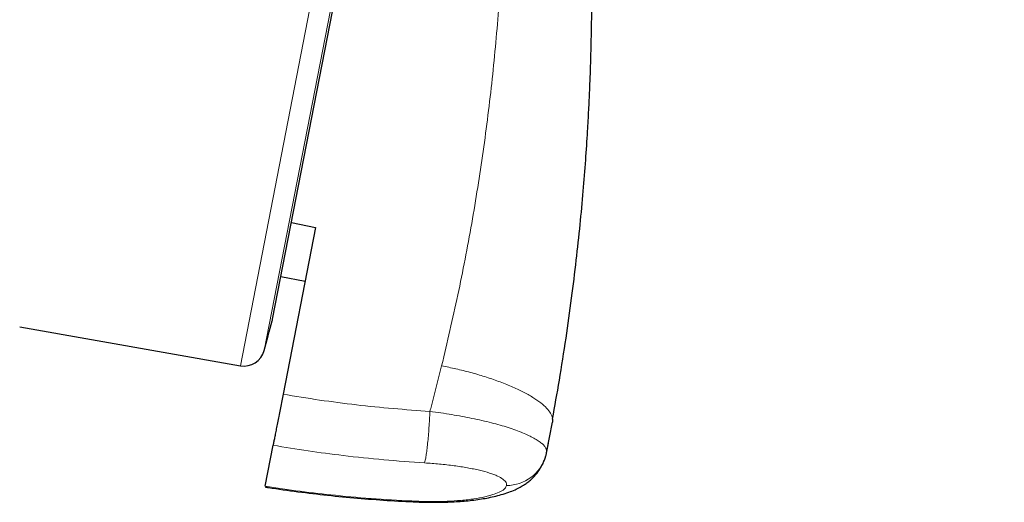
# Model space of a CAD drawing. Header units: millimetres. Extents: x 8 to 2385, y 12 to 2606.
# Tile 150 of 156: x 1653 to 1676, y 1813 to 1824. Entities that reach past the tile are written whole.
import ezdxf

# ---------------------------------------------------------------- set-up
doc = ezdxf.new("R2010")
doc.units = ezdxf.units.MM

msp = doc.modelspace()

# ---------------------------------------------------------------- linework, layer by layer
at = {"color": 252, "linetype": 'Continuous', "lineweight": 0}
for p, q in [((1657.837, 1816.19), (1675.769, 1908.444)), ((1676.162, 1907.895), (1658.406, 1816.552)), ((1658.599, 1817.27), (1676.072, 1907.158)), ((1665.178, 1814.086), (1665.18, 1814.096)), ((1662.074, 1812.936), (1662.075, 1812.92))]:
    msp.add_line(p, q, dxfattribs=at)
at = {"color": 7, "linetype": 'Continuous', "lineweight": 30}
for p, q in [((1658.607, 1817.304), (1676.066, 1907.123)), ((1659.636, 1819.509), (1658.858, 1815.506)), ((1659.059, 1819.626), (1659.636, 1819.509)), ((1658.807, 1818.329), (1659.386, 1818.221)), ((1652.541, 1817.124), (1657.837, 1816.19)), ((1665.18, 1814.096), (1665.322, 1814.833)), ((1665.32, 1814.91), (1665.322, 1814.833)), ((1665.18, 1814.093), (1665.225, 1814.327)), ((1665.226, 1814.326), (1665.226, 1814.328)), ((1658.429, 1813.295), (1658.62, 1814.28)), ((1665.159, 1814.008), (1665.178, 1814.086)), ((1665.178, 1814.086), (1665.18, 1814.093))]:
    msp.add_line(p, q, dxfattribs=at)
for centre, radius, start, end in [((1029.332, 1986.229), 651.556, 344.905144, 344.970478), ((1658.116, 1817.399), 0.5, 344.9705, 349), ((1657.924, 1816.683), 0.5, 260, 344.9051)]:
    msp.add_arc(centre, radius, start, end, dxfattribs=at)
at = {"color": 252, "linetype": 'Continuous', "lineweight": 0}
msp.add_arc((1664.219, 1814.297), 0.983, 270.0958, 342.887, dxfattribs=at)
for points, knots in [([(1665.578, 1910.611), (1665.574, 1910.588), (1665.565, 1910.544), (1665.495, 1910.183), (1665.383, 1909.608), (1665.226, 1908.802), (1665.027, 1907.775), (1664.785, 1906.529), (1664.501, 1905.071), (1664.178, 1903.41), (1663.817, 1901.552), (1663.42, 1899.508), (1662.988, 1897.287), (1662.524, 1894.9), (1662.031, 1892.361), (1661.51, 1889.681), (1660.964, 1886.873), (1660.396, 1883.953), (1659.809, 1880.934), (1659.206, 1877.832), (1658.59, 1874.661), (1657.964, 1871.439), (1657.331, 1868.182), (1656.694, 1864.904), (1656.056, 1861.624), (1655.421, 1858.358), (1654.792, 1855.121), (1654.172, 1851.93), (1653.563, 1848.801), (1652.97, 1845.75), (1652.395, 1842.791), (1651.841, 1839.941), (1651.311, 1837.213), (1650.807, 1834.62), (1650.332, 1832.177), (1649.888, 1829.894), (1649.478, 1827.784), (1649.104, 1825.857), (1648.766, 1824.122), (1648.469, 1822.592), (1648.209, 1821.256), (1648.072, 1820.548), (1648.003, 1820.194)], [0, 0, 0, 0, 0.025, 0.05, 0.075, 0.1, 0.125, 0.15, 0.175, 0.2, 0.225, 0.25, 0.275, 0.3, 0.325, 0.35, 0.375, 0.4, 0.425, 0.45, 0.475, 0.5, 0.525, 0.55, 0.575, 0.6, 0.625, 0.65, 0.675, 0.7, 0.725, 0.75, 0.775, 0.8, 0.825, 0.85, 0.875, 0.9, 0.925, 0.95, 0.975, 1, 1, 1, 1]), ([(1646.546, 1821.084), (1646.584, 1821.28), (1646.661, 1821.673), (1646.792, 1822.347), (1646.934, 1823.078), (1647.089, 1823.874), (1647.254, 1824.726), (1647.43, 1825.632), (1647.616, 1826.589), (1647.813, 1827.602), (1648.022, 1828.676), (1648.242, 1829.811), (1648.474, 1831.006), (1648.716, 1832.252), (1648.968, 1833.547), (1649.228, 1834.882), (1649.494, 1836.253), (1649.767, 1837.658), (1650.048, 1839.102), (1650.338, 1840.592), (1650.636, 1842.127), (1650.943, 1843.706), (1651.256, 1845.317), (1651.575, 1846.958), (1651.897, 1848.616), (1652.223, 1850.289), (1652.55, 1851.974), (1652.881, 1853.678), (1653.218, 1855.409), (1653.559, 1857.165), (1653.905, 1858.943), (1654.252, 1860.729), (1654.6, 1862.521), (1654.947, 1864.304), (1655.291, 1866.076), (1655.633, 1867.833), (1655.973, 1869.583), (1656.313, 1871.334), (1656.653, 1873.082), (1656.992, 1874.825), (1657.327, 1876.551), (1657.659, 1878.256), (1657.984, 1879.929), (1658.303, 1881.567), (1658.614, 1883.169), (1658.92, 1884.743), (1659.222, 1886.296), (1659.519, 1887.825), (1659.811, 1889.327), (1660.095, 1890.789), (1660.371, 1892.21), (1660.637, 1893.579), (1660.893, 1894.894), (1661.138, 1896.155), (1661.374, 1897.368), (1661.601, 1898.538), (1661.82, 1899.663), (1662.029, 1900.739), (1662.227, 1901.759), (1662.414, 1902.719), (1662.588, 1903.614), (1662.749, 1904.443), (1662.898, 1905.206), (1663.034, 1905.907), (1663.158, 1906.547), (1663.271, 1907.125), (1663.37, 1907.639), (1663.457, 1908.086), (1663.531, 1908.464), (1663.591, 1908.772), (1663.637, 1909.01), (1663.67, 1909.179), (1663.69, 1909.285), (1663.693, 1909.298), (1663.694, 1909.305)], [0, 0, 0, 0, 0.013945, 0.02789, 0.041835, 0.055781, 0.069728, 0.083426, 0.097126, 0.110826, 0.124528, 0.138481, 0.152437, 0.166395, 0.180356, 0.194319, 0.208035, 0.221754, 0.235476, 0.249202, 0.263181, 0.277165, 0.291153, 0.305146, 0.319147, 0.332905, 0.346672, 0.360448, 0.374234, 0.388281, 0.402337, 0.416398, 0.430461, 0.444524, 0.458331, 0.472132, 0.485923, 0.499702, 0.513718, 0.527724, 0.541722, 0.555714, 0.569704, 0.583443, 0.597184, 0.610928, 0.624677, 0.638684, 0.652696, 0.666713, 0.680732, 0.694752, 0.708523, 0.722296, 0.73607, 0.749845, 0.763872, 0.777899, 0.791927, 0.805955, 0.819984, 0.833763, 0.847543, 0.861323, 0.875104, 0.88909, 0.903078, 0.917066, 0.931055, 0.945045, 0.958784, 0.972523, 0.986262, 1, 1, 1, 1]), ([(1663.678, 1836.093), (1663.758, 1835.466), (1663.918, 1834.212), (1664.073, 1832.328), (1664.167, 1830.447), (1664.192, 1828.57), (1664.152, 1826.697), (1664.049, 1824.866), (1663.886, 1823.078), (1663.669, 1821.335), (1663.393, 1819.605), (1663.064, 1817.887), (1662.797, 1816.754), (1662.663, 1816.188)], [0, 0, 0, 0, 0.094218, 0.188263, 0.281988, 0.375475, 0.468829, 0.562137, 0.650032, 0.737764, 0.825344, 0.912777, 1, 1, 1, 1]), ([(1662.663, 1816.188), (1662.577, 1815.846), (1662.486, 1815.48), (1662.388, 1815.117), (1662.382, 1815.094)], [0, 0, 0, 0, 0.937379, 1, 1, 1, 1]), ([(1662.663, 1816.188), (1662.778, 1816.164), (1663.012, 1816.116), (1663.36, 1816.028), (1663.704, 1815.928), (1664.035, 1815.815), (1664.344, 1815.693), (1664.62, 1815.564), (1664.857, 1815.431), (1665.047, 1815.299), (1665.19, 1815.17), (1665.28, 1815.049), (1665.321, 1814.962), (1665.321, 1814.918), (1665.32, 1814.91)], [0, 0, 0, 0, 0.081879, 0.167147, 0.255333, 0.345844, 0.437972, 0.530932, 0.623891, 0.716019, 0.806529, 0.894715, 0.979981, 1, 1, 1, 1]), ([(1662.382, 1815.094), (1662.088, 1815.115), (1661.499, 1815.156), (1660.617, 1815.248), (1659.736, 1815.361), (1659.151, 1815.457), (1658.858, 1815.506)], [0, 0, 0, 0, 0.249503, 0.499204, 0.749502, 1, 1, 1, 1]), ([(1665.18, 1814.096), (1665.18, 1814.096), (1665.184, 1814.113), (1665.184, 1814.149), (1665.167, 1814.205), (1665.128, 1814.264), (1665.067, 1814.327), (1664.983, 1814.39), (1664.878, 1814.454), (1664.754, 1814.518), (1664.609, 1814.581), (1664.444, 1814.644), (1664.263, 1814.705), (1664.066, 1814.764), (1663.857, 1814.82), (1663.632, 1814.875), (1663.396, 1814.926), (1663.153, 1814.974), (1662.904, 1815.018), (1662.646, 1815.058), (1662.47, 1815.083), (1662.382, 1815.094), (1662.382, 1815.094)], [0, 0, 0, 0, 0.0000128, 0.0501118, 0.1005205, 0.155175, 0.2098298, 0.2659278, 0.3224542, 0.3778391, 0.4336309, 0.4907025, 0.548214, 0.6037256, 0.6596373, 0.7168092, 0.7744152, 0.8297858, 0.8855492, 0.9425535, 0.9999872, 1, 1, 1, 1]), ([(1658.62, 1814.28), (1658.899, 1814.234), (1659.458, 1814.142), (1660.344, 1814.026), (1661.275, 1813.925), (1661.927, 1813.879), (1662.253, 1813.856)], [0, 0, 0, 0, 0.2319327, 0.4640242, 0.7318898, 1, 1, 1, 1]), ([(1662.253, 1813.856), (1662.373, 1813.848), (1662.555, 1813.835), (1662.79, 1813.81), (1663.018, 1813.782), (1663.234, 1813.749), (1663.433, 1813.711), (1663.617, 1813.67), (1663.78, 1813.626), (1663.917, 1813.578), (1664.034, 1813.529), (1664.124, 1813.478), (1664.182, 1813.426), (1664.221, 1813.376), (1664.221, 1813.338), (1664.221, 1813.314)], [0, 0, 0, 0, 0.112324, 0.169921, 0.227932, 0.339963, 0.397443, 0.455352, 0.566107, 0.622999, 0.680338, 0.788228, 0.84368, 0.899575, 1, 1, 1, 1]), ([(1658.429, 1813.295), (1658.709, 1813.254), (1659.269, 1813.171), (1660.158, 1813.07), (1661.093, 1812.986), (1661.747, 1812.952), (1662.074, 1812.936)], [0, 0, 0, 0, 0.231933, 0.464024, 0.73189, 1, 1, 1, 1]), ([(1662.074, 1812.936), (1662.195, 1812.932), (1662.378, 1812.926), (1662.619, 1812.929), (1662.854, 1812.936), (1663.079, 1812.951), (1663.289, 1812.973), (1663.487, 1813), (1663.665, 1813.032), (1663.818, 1813.071), (1663.953, 1813.112), (1664.061, 1813.157), (1664.139, 1813.205), (1664.197, 1813.253), (1664.211, 1813.29), (1664.221, 1813.314)], [0, 0, 0, 0, 0.112324, 0.169921, 0.227932, 0.339963, 0.397443, 0.455352, 0.566107, 0.622999, 0.680338, 0.788228, 0.84368, 0.899575, 1, 1, 1, 1])]:
    msp.add_open_spline(points, degree=3, knots=knots, dxfattribs=at)
at = {"color": 7, "linetype": 'Continuous', "lineweight": 30}
for points, knots in [([(1665.323, 1814.909), (1665.379, 1815.219), (1665.496, 1815.866), (1665.648, 1816.835), (1665.782, 1817.796), (1665.894, 1818.705), (1665.986, 1819.561), (1666.06, 1820.363), (1666.119, 1821.112), (1666.162, 1821.761), (1666.193, 1822.319), (1666.215, 1822.793), (1666.233, 1823.232), (1666.245, 1823.637), (1666.254, 1824.009), (1666.261, 1824.354), (1666.265, 1824.694), (1666.268, 1825.092), (1666.267, 1825.568), (1666.261, 1826.131), (1666.248, 1826.749), (1666.225, 1827.423), (1666.193, 1828.152), (1666.147, 1828.936), (1666.086, 1829.775), (1666.006, 1830.684), (1665.903, 1831.666), (1665.773, 1832.72), (1665.615, 1833.833), (1665.424, 1835.003), (1665.2, 1836.229), (1665.024, 1837.061), (1664.934, 1837.487)], [0, 0, 0, 0, 0.04168, 0.086952, 0.1298, 0.170216, 0.208194, 0.243729, 0.276827, 0.307498, 0.329892, 0.350783, 0.370171, 0.388054, 0.404433, 0.419307, 0.433669, 0.449488, 0.471803, 0.496556, 0.523745, 0.553367, 0.585424, 0.619919, 0.656854, 0.696238, 0.740135, 0.78675, 0.836087, 0.888108, 0.942765, 1, 1, 1, 1]), ([(1658.858, 1815.506), (1658.848, 1815.452), (1658.827, 1815.345), (1658.795, 1815.178), (1658.763, 1815.014), (1658.732, 1814.855), (1658.703, 1814.707), (1658.677, 1814.573), (1658.655, 1814.459), (1658.634, 1814.351), (1658.625, 1814.306), (1658.62, 1814.28)], [0, 0, 0, 0, 0.106168, 0.212336, 0.318507, 0.424679, 0.530787, 0.636895, 0.742982, 0.84907, 1, 1, 1, 1]), ([(1662.075, 1812.919), (1662.138, 1812.917), (1662.262, 1812.912), (1662.447, 1812.91), (1662.631, 1812.911), (1662.819, 1812.916), (1663.011, 1812.926), (1663.204, 1812.94), (1663.392, 1812.959), (1663.574, 1812.984), (1663.751, 1813.013), (1663.925, 1813.049), (1664.101, 1813.094), (1664.267, 1813.147), (1664.416, 1813.207), (1664.541, 1813.268), (1664.642, 1813.328), (1664.733, 1813.392), (1664.826, 1813.469), (1664.918, 1813.564), (1665.003, 1813.676), (1665.07, 1813.789), (1665.119, 1813.897), (1665.146, 1813.971), (1665.155, 1814.005), (1665.156, 1814.008)], [0, 0, 0, 0, 0.046063, 0.091089, 0.135986, 0.183139, 0.233417, 0.284392, 0.336129, 0.388073, 0.440179, 0.494639, 0.552346, 0.614898, 0.66802, 0.711924, 0.750923, 0.77982, 0.811454, 0.852241, 0.89149, 0.928888, 0.964103, 0.996021, 1, 1, 1, 1]), ([(1658.426, 1813.279), (1658.453, 1813.275), (1658.716, 1813.232), (1659.217, 1813.164), (1659.929, 1813.078), (1660.642, 1813.008), (1661.357, 1812.956), (1661.835, 1812.927), (1662.075, 1812.919), (1662.075, 1812.919)], [0, 0, 0, 0, 0.022722, 0.218041, 0.413386, 0.608758, 0.804157, 0.999583, 1, 1, 1, 1])]:
    msp.add_open_spline(points, degree=3, knots=knots, dxfattribs=at)
at = {"color": 252, "linetype": 'Continuous', "lineweight": 0}
msp.add_open_spline([(1662.253, 1813.856), (1662.259, 1813.877), (1662.271, 1813.918), (1662.29, 1814.026), (1662.309, 1814.162), (1662.328, 1814.325), (1662.345, 1814.507), (1662.36, 1814.701), (1662.373, 1814.9), (1662.379, 1815.029), (1662.382, 1815.094)], degree=3, dxfattribs=at)

doc.saveas('drawing.dxf')
